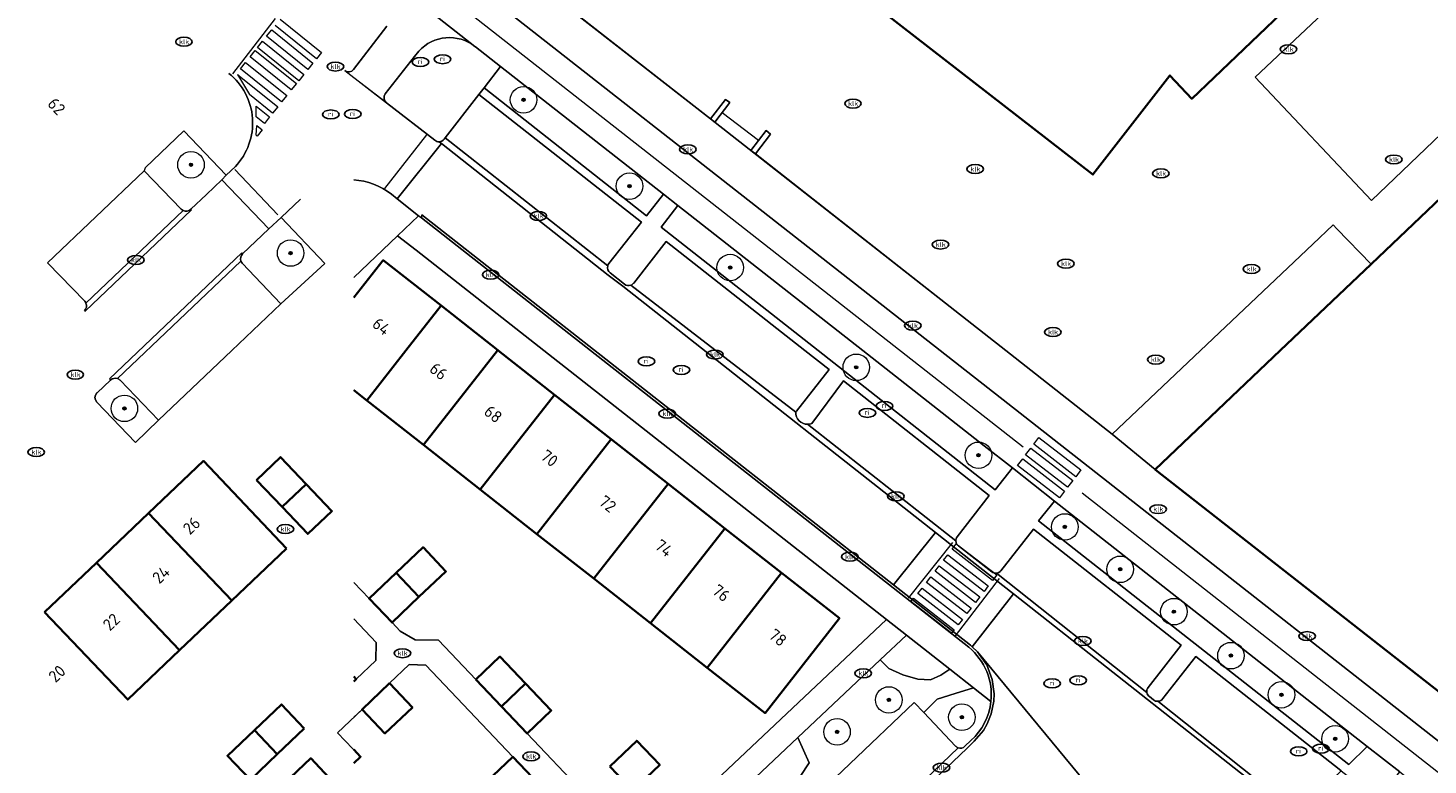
# Model space of a CAD drawing. Header units: metres. Extents: x 103671 to 105190, y 427150 to 429171.
# Tile 15 of 256: x 103672 to 103777, y 427469 to 427524. Entities that reach past the tile are written whole.
import ezdxf
from ezdxf.enums import TextEntityAlignment as Align

# ---------------------------------------------------------------- set-up
doc = ezdxf.new("R2010")
doc.units = ezdxf.units.M
for name, color, linetype, lineweight in [('B-WE-GR-BEPLANTING_CULTUUR_HEESTERS-GV', 253, 'Continuous', 18), ('B-WE-GR-BOOM-S', 253, 'Continuous', 25), ('B-WE-IE-MEUBILAIR-S', 253, 'Continuous', 25), ('B-WE-IE-TERREINAFSCHEIDING_KUNSTMATIG_MUUR-G', 253, 'IE-TERREINAFSCHEIDING_KUNSTMATIG-SO', 18), ('B-WE-IE-TERREINAFSCHEIDING_KUNSTMATIG_MUUR-GV', 253, 'Continuous', 18), ('B-WE-OG-BEBOUWING-GV', 253, 'Continuous', 35), ('B-WE-OG-BEBOUWING-T18', 7, 'Continuous', 18), ('B-WE-OG-TERREIN_BEGROEID-GV', 253, 'Continuous', 18), ('B-WE-OG-TERREIN_ERF-GV', 253, 'Continuous', 18), ('B-WE-VH-GESLOTENVERHARDING_ASFALT-GV', 253, 'Continuous', 18), ('B-WE-VH-OPENVERHARDING-GV', 253, 'Continuous', 18), ('B-WE-VH-OPENVERHARDING_BETONSTRAATSTEEN-GV', 253, 'Continuous', 18), ('B-WE-VH-OPENVERHARDING_STRAATBAKSTEEN-GV', 253, 'Continuous', 18), ('B-WE-VH-OPENVERHARDING_TEGEL-GV', 253, 'Continuous', 18), ('B-WE-VW-MARKERING_PICTOGRAM-G', 253, 'Continuous', 18)]:
    doc.layers.add(name, color=color, linetype=linetype, lineweight=lineweight)
doc.styles.add('NLCS-ISO', font='NLCS-ISO.ttf')
doc.styles.add('NLCS-ISO-M500-T18', font='NLCS-ISO.ttf', dxfattribs={"height": 0.9})
doc.linetypes.add('IE-TERREINAFSCHEIDING_KUNSTMATIG-SO', pattern='A,4,[82,NLCS.SHX,S=0.75,R=90,X=0,Y=0],4,-2', length=10)

# ---------------------------------------------------------------- blocks, each defined once
blk = doc.blocks.new('SIE-MEUBILAIR_PUT_KOLK-SO')
blk.add_ellipse((0, 0), major_axis=(1.25, 0), ratio=0.54)
at = {"style": 'NLCS-ISO'}
blk.add_text('klk', height=0.75, dxfattribs=at).set_placement((0.03, 0), align=Align.MIDDLE_CENTER)
blk = doc.blocks.new('SIE-MEUBILAIR_PUT_RIOOLPUT-SO')
blk.add_ellipse((0, 0), major_axis=(1.25, 0), ratio=0.54)
at = {"style": 'NLCS-ISO'}
blk.add_text('ri', height=0.75, dxfattribs=at).set_placement((-0.04, 0.07), align=Align.MIDDLE_CENTER)
blk = doc.blocks.new('SGR-BOOM_GBKN-SO')
at = {"linetype": 'ByBlock', "lineweight": 18}
h = blk.add_hatch(color=0, dxfattribs=at)
h.dxf.hatch_style = 1
edge = h.paths.add_edge_path()
edge.add_arc((0, 0), 0.25, 0, 360)
at = {"color": 0, "linetype": 'ByBlock', "lineweight": 18}
for radius in [2, 0.25]:
    blk.add_circle((0, 0), radius, dxfattribs=at)
at = {"color": 0, "linetype": 'ByBlock', "lineweight": 18, "style": 'NLCS-ISO'}
blk.add_attdef('SOORT', (2.5, 0), '', height=1.5, dxfattribs=at)

msp = doc.modelspace()

# ---------------------------------------------------------------- linework, layer by layer
at = {"layer": 'B-WE-GR-BEPLANTING_CULTUUR_HEESTERS-GV', "flags": 128}
for points in [[(103707.371, 427521.388), (103706.133, 427519.763), (103718.361, 427510.152), (103719.633, 427511.769)], [(103720.708, 427510.925), (103719.475, 427509.276), (103731.276, 427500), (103744.602, 427489.525), (103745.894, 427491.165), (103743.777, 427492.827), (103734.634, 427500)], [(103749.069, 427488.674), (103747.872, 427487.19), (103771.231, 427468.84), (103772.606, 427470.2)], [(103737.92, 427478.589), (103735.939, 427476.719), (103736.604, 427476.075), (103737.656, 427475.596), (103738.782, 427475.262), (103739.725, 427475.211), (103740.506, 427475.576), (103741.197, 427476.019)], [(103729.757, 427470.884), (103725.682, 427467.037), (103726.592, 427466.872), (103727.726, 427466.749), (103728.971, 427467.215), (103729.918, 427467.934), (103730.604, 427468.973)]]:
    msp.add_lwpolyline(points, close=True, dxfattribs=at)
for points in [[(103744.286, 427473.595), (103742.981, 427474.619), (103741.589, 427474.187), (103740.237, 427473.751), (103739.227, 427472.758), (103741.62, 427470.23)], [(103742.328, 427470.211), (103742.781, 427470.643)]]:
    msp.add_lwpolyline(points, dxfattribs=at)
at = {"layer": 'B-WE-GR-BEPLANTING_CULTUUR_HEESTERS-GV'}
for points in [[(103742.781, 427470.643, 0.1846406), (103744.286, 427473.595)], [(103741.62, 427470.23, 0.11832), (103741.81, 427470.105)], [(103741.81, 427470.105, 0.2861332), (103742.328, 427470.211)]]:
    msp.add_lwpolyline(points, format="xyb", dxfattribs=at)
at = {"layer": 'B-WE-IE-TERREINAFSCHEIDING_KUNSTMATIG_MUUR-G', "flags": 128}
for points in [[(103723.166, 427517.429), (103707.948, 427529.364)], [(103726.795, 427515.822), (103724.043, 427517.893)], [(103753.407, 427493.718), (103726.551, 427514.809)]]:
    msp.add_lwpolyline(points, dxfattribs=at)
at = {"layer": 'B-WE-IE-TERREINAFSCHEIDING_KUNSTMATIG_MUUR-GV', "flags": 128}
for points in [[(103724.635, 427518.661), (103724.304, 427518.907), (103723.166, 427517.429), (103723.497, 427517.183)], [(103727.697, 427516.296), (103727.358, 427516.552), (103726.212, 427515.065), (103726.551, 427514.809)]]:
    msp.add_lwpolyline(points, close=True, dxfattribs=at)
at = {"layer": 'B-WE-OG-BEBOUWING-GV', "flags": 128}
for points in [[(103714.951, 427550.409), (103722.481, 427557.583), (103734.026, 427545.464), (103725.166, 427534.053), (103751.956, 427513.249), (103757.757, 427520.707), (103759.395, 427518.949), (103766.124, 427525.362), (103749.98, 427542.302), (103766.313, 427557.865), (103773.826, 427549.975), (103794.139, 427569.346), (103793.87, 427569.628), (103807.905, 427582.959), (103799.09, 427592.24), (103800.54, 427593.617), (103794.411, 427600.07), (103743.526, 427551.738), (103728.743, 427567.201), (103779.628, 427615.533), (103769.194, 427626.448)], [(103808.686, 427536.115), (103806.893, 427537.257), (103804.229, 427536.265), (103804.054, 427536.2), (103772.893, 427506.514), (103766.055, 427500), (103756.649, 427491.039), (103756.806, 427490.916), (103789.363, 427465.424)], [(103696.327, 427497.009), (103697.298, 427496.247), (103700.244, 427500), (103702.898, 427503.381), (103698.541, 427506.801), (103696.327, 427503.981)], [(103696.327, 427475.102), (103696.51, 427475.276), (103696.327, 427475.468)], [(103696.327, 427468.942), (103696.837, 427469.427), (103696.327, 427469.963)]]:
    msp.add_lwpolyline(points, dxfattribs=at)
for points in [[(103702.898, 427503.381), (103700.244, 427500), (103697.298, 427496.247), (103701.569, 427492.894), (103707.147, 427500), (103707.169, 427500.028)], [(103701.569, 427492.894), (103705.84, 427489.542), (103711.44, 427496.676), (103707.205, 427500), (103707.169, 427500.028), (103707.147, 427500)], [(103705.84, 427489.542), (103710.112, 427486.189), (103715.712, 427493.323), (103711.44, 427496.676)], [(103714.383, 427482.836), (103719.983, 427489.97), (103715.712, 427493.323), (103710.112, 427486.189)], [(103691.269, 427485.112), (103685.008, 427491.688), (103680.876, 427487.754), (103687.137, 427481.178)], [(103689.007, 427490.255), (103690.936, 427488.226), (103692.748, 427489.948), (103690.82, 427491.977)], [(103692.748, 427489.948), (103690.936, 427488.226), (103692.864, 427486.197), (103694.676, 427487.919)], [(103719.983, 427489.97), (103714.383, 427482.836), (103718.654, 427479.483), (103724.254, 427486.617)], [(103683.219, 427477.448), (103687.137, 427481.178), (103680.876, 427487.754), (103676.957, 427484.023)], [(103722.925, 427476.13), (103728.525, 427483.264), (103724.254, 427486.617), (103718.654, 427479.483)], [(103699.512, 427483.265), (103701.234, 427481.452), (103703.263, 427483.381), (103701.541, 427485.193)], [(103673.052, 427480.306), (103679.315, 427473.731), (103683.219, 427477.448), (103676.957, 427484.023)], [(103701.234, 427481.452), (103699.512, 427483.265), (103697.483, 427481.336), (103699.205, 427479.524)], [(103722.925, 427476.13), (103727.284, 427472.709), (103732.882, 427479.845), (103728.525, 427483.264)], [(103705.515, 427475.237), (103707.446, 427473.21), (103709.257, 427474.933), (103707.327, 427476.961)], [(103699.017, 427474.952), (103696.954, 427472.989), (103698.677, 427471.178), (103700.741, 427473.141)], [(103709.257, 427474.933), (103707.446, 427473.21), (103709.375, 427471.182), (103711.186, 427472.905)], [(103692.598, 427471.554), (103690.875, 427473.365), (103688.847, 427471.435), (103690.57, 427469.624)], [(103690.57, 427469.624), (103688.847, 427471.435), (103686.819, 427469.506), (103688.542, 427467.694)], [(103715.602, 427468.698), (103717.324, 427466.886), (103719.353, 427468.814), (103717.631, 427470.626)], [(103694.809, 427467.497), (103693.086, 427469.309), (103691.058, 427467.379), (103692.781, 427465.568)], [(103704.269, 427465.57), (103710.681, 427458.837), (103714.715, 427462.679), (103708.31, 427469.418)]]:
    msp.add_lwpolyline(points, close=True, dxfattribs=at)
at = {"layer": 'B-WE-OG-TERREIN_BEGROEID-GV', "flags": 128}
for points in [[(103696.314, 427521.164), (103698.824, 427524.415)], [(103701.22, 427522.533), (103700.904, 427522.141), (103698.69, 427519.313)], [(103707.371, 427521.388), (103705.483, 427522.871), (103705.451, 427522.896)], [(103703.123, 427515.913), (103703.194, 427516.004), (103705.751, 427519.278), (103706.133, 427519.763), (103707.371, 427521.388)], [(103698.795, 427518.641), (103702.432, 427515.823)], [(103684.064, 427510.641), (103685.245, 427511.756), (103686.388, 427512.859), (103686.73, 427513.189), (103683.532, 427516.535), (103680.627, 427513.745), (103680.556, 427513.525)], [(103680.556, 427513.525), (103683.348, 427510.644)], [(103687.931, 427506.577), (103690.837, 427503.515), (103694.15, 427506.541), (103690.851, 427510.023)], [(103690.851, 427510.023), (103689.945, 427509.164), (103687.964, 427507.286)], [(103676.985, 427496.119), (103679.89, 427493.087), (103681.638, 427494.76), (103678.742, 427497.763)], [(103678.028, 427497.776), (103677.004, 427496.819), (103677, 427496.815), (103676.996, 427496.812)]]:
    msp.add_lwpolyline(points, dxfattribs=at)
at = {"layer": 'B-WE-OG-TERREIN_BEGROEID-GV'}
for points in [[(103705.451, 427522.896, 0.3905435), (103701.22, 427522.533)], [(103695.642, 427521.066, 0.4075383), (103696.314, 427521.164)], [(103698.69, 427519.313, 0.3935599), (103698.795, 427518.641)], [(103702.432, 427515.823, 0.1808535), (103702.751, 427515.713)], [(103702.751, 427515.713, 0.2317455), (103703.123, 427515.913)], [(103683.348, 427510.644, 0.0907287), (103683.499, 427510.54)], [(103683.499, 427510.54, 0.3100936), (103684.064, 427510.641)], [(103687.964, 427507.286, 0.3063625), (103687.839, 427506.726)], [(103687.839, 427506.726, 0.079309), (103687.931, 427506.577)], [(103676.053, 427502.996, 0.3131831), (103676.165, 427503.574)], [(103676.165, 427503.574, 0.0768474), (103676.076, 427503.71)], [(103678.546, 427497.891, 0.2886537), (103678.028, 427497.776)], [(103678.742, 427497.763, 0.1232118), (103678.546, 427497.891)], [(103676.996, 427496.812, 0.4115757), (103676.985, 427496.119)]]:
    msp.add_lwpolyline(points, format="xyb", dxfattribs=at)
at = {"layer": 'B-WE-OG-TERREIN_BEGROEID-GV', "flags": 128}
msp.add_lwpolyline([(103735.939, 427476.719), (103729.757, 427470.884), (103730.604, 427468.973), (103729.918, 427467.934), (103728.971, 427467.215), (103727.726, 427466.749), (103726.592, 427466.872), (103725.682, 427467.037), (103719.354, 427461.064), (103721.095, 427459.226), (103723.98, 427459.67), (103738.514, 427473.511), (103739.227, 427472.758), (103740.237, 427473.751), (103741.589, 427474.187), (103742.981, 427474.619), (103741.197, 427476.019), (103740.506, 427475.576), (103739.725, 427475.211), (103738.782, 427475.262), (103737.656, 427475.596), (103736.604, 427476.075)], close=True, dxfattribs=at)
at = {"layer": 'B-WE-OG-TERREIN_ERF-GV', "flags": 128}
for points in [[(103769.194, 427626.448), (103779.628, 427615.533), (103728.743, 427567.201), (103743.526, 427551.738), (103794.411, 427600.07), (103800.54, 427593.617), (103799.09, 427592.24), (103807.905, 427582.959), (103793.87, 427569.628), (103794.139, 427569.346), (103773.826, 427549.975), (103766.313, 427557.865), (103749.98, 427542.302), (103766.124, 427525.362), (103759.395, 427518.949), (103757.757, 427520.707), (103751.956, 427513.249), (103725.166, 427534.053), (103734.026, 427545.464), (103722.481, 427557.583)], [(103710.559, 427527.311), (103723.166, 427517.429), (103745.395, 427500), (103753.407, 427493.718), (103760.043, 427500), (103768.511, 427508.017), (103770.037, 427509.461), (103770.319, 427509.17), (103772.893, 427506.514), (103804.054, 427536.2)], [(103717.866, 427462.255), (103736.418, 427479.768), (103710.629, 427500), (103701.012, 427507.545), (103699.619, 427508.638), (103696.327, 427505.502)], [(103696.327, 427503.981), (103698.541, 427506.801), (103702.898, 427503.381), (103707.169, 427500.028), (103707.205, 427500), (103711.44, 427496.676), (103715.712, 427493.323), (103719.983, 427489.97), (103724.254, 427486.617), (103728.525, 427483.264), (103732.882, 427479.845), (103727.284, 427472.709), (103722.925, 427476.13), (103718.654, 427479.483), (103714.383, 427482.836), (103710.112, 427486.189), (103705.84, 427489.542), (103701.569, 427492.894), (103697.298, 427496.247), (103696.327, 427497.009)], [(103696.327, 427482.552), (103697.483, 427481.336), (103699.512, 427483.265), (103701.541, 427485.193), (103703.263, 427483.381), (103701.234, 427481.452), (103699.205, 427479.524), (103699.813, 427478.885), (103700.96, 427478.233), (103702.707, 427478.189), (103705.515, 427475.237), (103707.327, 427476.961), (103709.257, 427474.933), (103711.186, 427472.905), (103709.375, 427471.182), (103713.573, 427466.77)], [(103696.327, 427475.468), (103696.51, 427475.276), (103697.981, 427476.675), (103698.014, 427478.028), (103696.327, 427479.799)], [(103696.327, 427458.007), (103696.39, 427458.067), (103700.33, 427461.818), (103704.269, 427465.57), (103708.31, 427469.418), (103701.742, 427476.328), (103700.496, 427476.359), (103699.017, 427474.952), (103700.741, 427473.141), (103698.677, 427471.178), (103696.954, 427472.989), (103695.114, 427471.238), (103696.837, 427469.427), (103696.327, 427468.942)], [(103715.602, 427468.698), (103717.631, 427470.626), (103719.353, 427468.814), (103717.324, 427466.886)]]:
    msp.add_lwpolyline(points, dxfattribs=at)
for points in [[(103762.852, 427550.606), (103784.579, 427527.671), (103787.13, 427524.978), (103786.848, 427524.715), (103786.89, 427524.671), (103772.932, 427511.283), (103764.171, 427520.573), (103777.722, 427533.352), (103762.054, 427549.848)], [(103723.166, 427517.429), (103724.304, 427518.907), (103724.635, 427518.661), (103723.497, 427517.183)], [(103727.697, 427516.296), (103726.551, 427514.809), (103726.212, 427515.065), (103727.358, 427516.552)]]:
    msp.add_lwpolyline(points, close=True, dxfattribs=at)
at = {"layer": 'B-WE-VH-GESLOTENVERHARDING_ASFALT-GV', "flags": 128}
for points in [[(103707.371, 427521.388), (103719.633, 427511.769), (103720.708, 427510.925), (103734.634, 427500), (103743.777, 427492.827), (103745.894, 427491.165), (103749.069, 427488.674), (103772.606, 427470.2), (103775.046, 427468.285), (103787.344, 427458.633), (103788.442, 427462.404), (103745.556, 427496.012), (103740.472, 427500), (103696.327, 427534.603)], [(103698.32, 427528.494), (103705.451, 427522.896), (103705.483, 427522.871), (103707.371, 427521.388)]]:
    msp.add_lwpolyline(points, dxfattribs=at)
msp.add_lwpolyline([(103786.848, 427524.715), (103778.241, 427533.842), (103777.722, 427533.352), (103764.171, 427520.573), (103772.932, 427511.283), (103786.89, 427524.671)], close=True, dxfattribs=at)
at = {"layer": 'B-WE-VH-OPENVERHARDING-GV', "flags": 128}
for points in [[(103702.751, 427515.713), (103702.926, 427515.576), (103715.486, 427505.686), (103716.567, 427504.835), (103729.598, 427494.575), (103730.674, 427493.727), (103740.107, 427486.301), (103742.873, 427484.123), (103745.977, 427481.679), (103766.991, 427465.133), (103760.077, 427458.541), (103744.32, 427443.519), (103741.067, 427440.419), (103734.978, 427434.614), (103721.422, 427421.692), (103720.197, 427420.524), (103718.181, 427418.602), (103715.39, 427415.941), (103697.413, 427398.804), (103696.327, 427397.769)], [(103715.441, 427506.367), (103703.194, 427516.004), (103703.123, 427515.913)], [(103696.327, 427426.107), (103702.111, 427431.615), (103705.416, 427434.763), (103708.351, 427437.559), (103713.438, 427442.404), (103722.961, 427451.474), (103726.646, 427454.985), (103742.466, 427470.053), (103743.031, 427470.588), (103743.711, 427471.401), (103744.003, 427471.902), (103744.304, 427472.646), (103744.497, 427473.6), (103744.522, 427474.165), (103744.385, 427475.231), (103743.965, 427476.339), (103743.275, 427477.326), (103742.879, 427477.703), (103742.754, 427477.822), (103736.96, 427482.367), (103701.46, 427510.211), (103701.415, 427509.979), (103714.138, 427500), (103742.616, 427477.663)], [(103716.697, 427505), (103715.616, 427505.851)], [(103729.591, 427495.36), (103717.185, 427504.926)], [(103741.643, 427485.668), (103730.473, 427494.454)], [(103744.345, 427483.349), (103741.84, 427485.292)], [(103756.02, 427474.255), (103744.701, 427483.241)], [(103735.123, 427434.462), (103737.721, 427436.94), (103757.765, 427456.047), (103767.141, 427465.015), (103767.375, 427465.24), (103756.846, 427473.599)], [(103756.506, 427473.706), (103756.209, 427473.961)], [(103742.781, 427470.643), (103742.328, 427470.211)], [(103741.81, 427470.105), (103727.231, 427456.123)]]:
    msp.add_lwpolyline(points, dxfattribs=at)
at = {"layer": 'B-WE-VH-OPENVERHARDING-GV'}
for points in [[(103703.123, 427515.913, -0.2317455), (103702.751, 427515.713)], [(103715.616, 427505.851, -0.296865), (103715.441, 427506.367)], [(103717.185, 427504.926, -0.2649368), (103716.697, 427505)], [(103730.473, 427494.454, -0.4239361), (103729.591, 427495.36)], [(103741.84, 427485.292, -0.2224648), (103741.643, 427485.668)], [(103744.701, 427483.241, -0.20237), (103744.345, 427483.349)], [(103742.616, 427477.663, -0.2527027), (103744.286, 427473.595)], [(103744.286, 427473.595, -0.1846406), (103742.781, 427470.643)], [(103756.209, 427473.961, -0.1928834), (103756.02, 427474.255)], [(103756.846, 427473.599, -0.1800888), (103756.506, 427473.706)], [(103742.328, 427470.211, -0.2861332), (103741.81, 427470.105)]]:
    msp.add_lwpolyline(points, format="xyb", dxfattribs=at)
at = {"layer": 'B-WE-VH-OPENVERHARDING-GV', "flags": 128}
msp.add_lwpolyline([(103736.96, 427482.367), (103742.754, 427477.822), (103742.879, 427477.703), (103745.977, 427481.679), (103742.873, 427484.123), (103740.107, 427486.301)], close=True, dxfattribs=at)
at = {"layer": 'B-WE-VH-OPENVERHARDING_BETONSTRAATSTEEN-GV'}
for points in [[(103686.936, 427520.863, -0.4362885), (103687.416, 427513.851)], [(103702.751, 427515.713, -0.1808535), (103702.432, 427515.823)], [(103696.327, 427512.851, -0.1472669), (103699.158, 427511.769)], [(103683.499, 427510.54, -0.0907287), (103683.348, 427510.644)], [(103684.064, 427510.641, -0.3100936), (103683.499, 427510.54)], [(103687.839, 427506.726, -0.3063625), (103687.964, 427507.286)], [(103687.931, 427506.577, -0.079309), (103687.839, 427506.726)], [(103715.441, 427506.367, -0.1036463), (103715.532, 427506.553)], [(103676.165, 427503.574, -0.3131831), (103676.053, 427502.996)], [(103676.076, 427503.71, -0.0768474), (103676.165, 427503.574)], [(103678.028, 427497.776, -0.2886537), (103678.546, 427497.891)], [(103678.546, 427497.891, -0.1232118), (103678.742, 427497.763)], [(103745.035, 427483.432, -0.1946356), (103744.701, 427483.241)], [(103744.286, 427473.595, 0.2527027), (103742.616, 427477.663)], [(103756.02, 427474.255, -0.229068), (103756.12, 427474.648)], [(103757.231, 427473.806, -0.2269305), (103756.846, 427473.599)], [(103741.81, 427470.105, -0.11832), (103741.62, 427470.23)]]:
    msp.add_lwpolyline(points, format="xyb", dxfattribs=at)
at = {"layer": 'B-WE-VH-OPENVERHARDING_BETONSTRAATSTEEN-GV', "flags": 128}
for points in [[(103702.432, 427515.823), (103698.795, 427518.641), (103696.327, 427520.539)], [(103705.751, 427519.278), (103703.194, 427516.004), (103715.441, 427506.367)], [(103715.532, 427506.553), (103717.98, 427509.667), (103705.751, 427519.278)], [(103699.158, 427511.769), (103699.602, 427511.417), (103702.926, 427515.576), (103702.751, 427515.713)], [(103683.348, 427510.644), (103680.556, 427513.525), (103673.277, 427506.61), (103676.076, 427503.71)], [(103687.416, 427513.851), (103686.73, 427513.189), (103686.388, 427512.859), (103689.945, 427509.164), (103690.851, 427510.023), (103692.309, 427511.405)], [(103676.053, 427502.996), (103676.108, 427502.969), (103684.122, 427510.579), (103684.064, 427510.641)], [(103676.165, 427503.574), (103683.499, 427510.54)], [(103683.499, 427510.54), (103676.165, 427503.574)], [(103742.616, 427477.663), (103714.138, 427500), (103701.415, 427509.979), (103701.203, 427510.147), (103699.619, 427508.638), (103701.012, 427507.545), (103710.629, 427500), (103736.418, 427479.768), (103737.92, 427478.589), (103741.197, 427476.019), (103742.981, 427474.619), (103744.286, 427473.595)], [(103687.964, 427507.286), (103687.909, 427507.344), (103677.941, 427497.868), (103678.028, 427497.776)], [(103678.546, 427497.891), (103687.839, 427506.726)], [(103687.839, 427506.726), (103678.546, 427497.891)], [(103690.837, 427503.515), (103687.931, 427506.577)], [(103678.742, 427497.763), (103681.638, 427494.76), (103687.144, 427500), (103690.837, 427503.515)], [(103756.12, 427474.648), (103758.605, 427477.813), (103747.492, 427486.555), (103745.035, 427483.432)], [(103744.701, 427483.241), (103756.02, 427474.255)], [(103725.682, 427467.037), (103729.757, 427470.884), (103735.939, 427476.719), (103737.92, 427478.589), (103736.418, 427479.768), (103717.866, 427462.255)], [(103750.927, 427468.072), (103743.275, 427477.326), (103743.965, 427476.339), (103744.385, 427475.231), (103744.522, 427474.165), (103744.497, 427473.6), (103744.304, 427472.646), (103744.003, 427471.902), (103743.711, 427471.401), (103743.031, 427470.588), (103742.466, 427470.053), (103726.646, 427454.985)], [(103767.375, 427465.24), (103770.645, 427468.367), (103770.502, 427468.479), (103759.707, 427476.969), (103757.231, 427473.806)], [(103741.62, 427470.23), (103739.227, 427472.758), (103738.514, 427473.511), (103723.98, 427459.67), (103727.098, 427456.396)], [(103756.846, 427473.599), (103767.375, 427465.24)], [(103727.231, 427456.123), (103741.81, 427470.105)]]:
    msp.add_lwpolyline(points, dxfattribs=at)
for points in [[(103699.602, 427511.417), (103701.203, 427510.147), (103701.415, 427509.979), (103701.46, 427510.211), (103736.96, 427482.367), (103740.107, 427486.301), (103730.674, 427493.727), (103729.598, 427494.575), (103716.567, 427504.835), (103715.486, 427505.686), (103702.926, 427515.576)], [(103755.012, 427463.817), (103760.077, 427458.541), (103766.991, 427465.133), (103745.977, 427481.679), (103742.879, 427477.703), (103743.275, 427477.326), (103750.927, 427468.072)]]:
    msp.add_lwpolyline(points, close=True, dxfattribs=at)
at = {"layer": 'B-WE-VH-OPENVERHARDING_STRAATBAKSTEEN-GV', "flags": 128}
for points in [[(103745.894, 427491.165), (103744.602, 427489.525), (103731.276, 427500), (103719.475, 427509.276), (103720.708, 427510.925), (103719.633, 427511.769), (103718.361, 427510.152), (103706.133, 427519.763), (103705.751, 427519.278), (103717.98, 427509.667), (103715.532, 427506.553)], [(103729.644, 427495.442), (103732.1, 427498.567), (103730.277, 427500), (103719.848, 427508.198), (103717.399, 427505.084)], [(103717.399, 427505.084), (103719.848, 427508.198), (103730.277, 427500), (103732.1, 427498.567), (103729.644, 427495.442)], [(103715.616, 427505.851), (103716.697, 427505)], [(103717.185, 427504.926), (103729.591, 427495.36)], [(103741.733, 427485.972), (103744.152, 427489.094), (103733.183, 427497.716), (103730.796, 427494.516)], [(103730.796, 427494.516), (103733.183, 427497.716), (103744.152, 427489.094), (103741.733, 427485.972)], [(103730.473, 427494.454), (103741.643, 427485.668)], [(103757.231, 427473.806), (103759.707, 427476.969), (103770.502, 427468.479), (103770.645, 427468.367), (103772.565, 427466.873), (103773.304, 427466.097), (103773.85, 427466.783), (103775.046, 427468.285), (103772.606, 427470.2), (103771.231, 427468.84), (103747.872, 427487.19), (103749.069, 427488.674), (103745.894, 427491.165)], [(103745.035, 427483.432), (103747.492, 427486.555), (103758.605, 427477.813), (103756.12, 427474.648)], [(103741.84, 427485.292), (103744.345, 427483.349)], [(103756.209, 427473.961), (103756.506, 427473.706)]]:
    msp.add_lwpolyline(points, dxfattribs=at)
at = {"layer": 'B-WE-VH-OPENVERHARDING_STRAATBAKSTEEN-GV'}
for points in [[(103715.441, 427506.367, 0.296865), (103715.616, 427505.851)], [(103715.532, 427506.553, 0.1036463), (103715.441, 427506.367)], [(103717.399, 427505.084, -0.1338065), (103717.185, 427504.926)], [(103717.185, 427504.926, 0.1338065), (103717.399, 427505.084)], [(103716.697, 427505, 0.2649368), (103717.185, 427504.926)], [(103729.591, 427495.36, -0.0369244), (103729.644, 427495.442)], [(103729.644, 427495.442, 0.0369244), (103729.591, 427495.36)], [(103729.591, 427495.36, 0.4239361), (103730.473, 427494.454)], [(103730.796, 427494.516, -0.092445), (103730.473, 427494.454)], [(103730.473, 427494.454, 0.092445), (103730.796, 427494.516)], [(103741.643, 427485.668, -0.1655479), (103741.733, 427485.972)], [(103741.733, 427485.972, 0.1655479), (103741.643, 427485.668)], [(103741.643, 427485.668, 0.2224648), (103741.84, 427485.292)], [(103744.345, 427483.349, 0.20237), (103744.701, 427483.241)], [(103744.701, 427483.241, 0.1946356), (103745.035, 427483.432)], [(103756.12, 427474.648, 0.229068), (103756.02, 427474.255)], [(103756.02, 427474.255, 0.1928834), (103756.209, 427473.961)], [(103756.506, 427473.706, 0.1800888), (103756.846, 427473.599)], [(103756.846, 427473.599, 0.2269305), (103757.231, 427473.806)]]:
    msp.add_lwpolyline(points, format="xyb", dxfattribs=at)
at = {"layer": 'B-WE-VH-OPENVERHARDING_TEGEL-GV', "flags": 128}
for points in [[(103696.327, 427534.603), (103740.472, 427500), (103745.556, 427496.012), (103788.442, 427462.404), (103789.363, 427465.424), (103756.806, 427490.916), (103756.649, 427491.039), (103753.407, 427493.718), (103745.395, 427500), (103723.166, 427517.429), (103710.559, 427527.311), (103707.948, 427529.364), (103696.327, 427538.501)], [(103705.451, 427522.896), (103698.32, 427528.494)], [(103698.824, 427524.415), (103696.314, 427521.164)], [(103698.69, 427519.313), (103700.904, 427522.141), (103701.22, 427522.533)], [(103695.642, 427521.066), (103698.795, 427518.641)], [(103696.327, 427505.502), (103699.619, 427508.638), (103701.203, 427510.147), (103699.602, 427511.417), (103699.158, 427511.769)], [(103696.327, 427472.393), (103696.954, 427472.989), (103699.017, 427474.952), (103700.496, 427476.359), (103701.742, 427476.328), (103708.31, 427469.418), (103714.715, 427462.679), (103715.424, 427461.942), (103716.862, 427463.31), (103715.295, 427464.958), (103713.573, 427466.77), (103709.375, 427471.182), (103707.446, 427473.21), (103705.515, 427475.237), (103702.707, 427478.189), (103700.96, 427478.233), (103699.813, 427478.885), (103699.205, 427479.524), (103697.483, 427481.336), (103696.327, 427482.552)], [(103696.327, 427479.799), (103698.014, 427478.028), (103697.981, 427476.675), (103696.51, 427475.276), (103696.327, 427475.102)]]:
    msp.add_lwpolyline(points, dxfattribs=at)
at = {"layer": 'B-WE-VH-OPENVERHARDING_TEGEL-GV'}
for points in [[(103701.22, 427522.533, -0.3905435), (103705.451, 427522.896)], [(103687.416, 427513.851, 0.4362885), (103686.936, 427520.863)], [(103696.314, 427521.164, -0.4075383), (103695.642, 427521.066)], [(103698.795, 427518.641, -0.3935599), (103698.69, 427519.313)], [(103699.158, 427511.769, 0.1472669), (103696.327, 427512.851, 0.1472669)], [(103676.985, 427496.119, -0.4115757), (103676.996, 427496.812)]]:
    msp.add_lwpolyline(points, format="xyb", dxfattribs=at)
at = {"layer": 'B-WE-VH-OPENVERHARDING_TEGEL-GV', "flags": 128}
msp.add_lwpolyline([(103766.055, 427500), (103772.893, 427506.514), (103770.319, 427509.17), (103770.037, 427509.461), (103768.511, 427508.017), (103760.043, 427500), (103753.407, 427493.718), (103756.649, 427491.039)], close=True, dxfattribs=at)
at = {"layer": 'B-WE-VW-MARKERING_PICTOGRAM-G', "flags": 128}
for points in [[(103746.715, 427492.737), (103700.824, 427528.715)], [(103687.23, 427520.834), (103690.426, 427524.99)], [(103689.767, 427523.661), (103690.152, 427524.14)], [(103690.152, 427524.14), (103693.258, 427521.641)], [(103693.515, 427521.961), (103690.41, 427524.46)], [(103690.795, 427524.939), (103693.901, 427522.44)], [(103689.078, 427522.804), (103689.463, 427523.283)], [(103689.463, 427523.283), (103692.569, 427520.785)], [(103692.873, 427521.162), (103689.767, 427523.661)], [(103688.521, 427522.112), (103688.907, 427522.591)], [(103691.627, 427519.614), (103688.521, 427522.112)], [(103688.907, 427522.591), (103692.012, 427520.093)], [(103692.184, 427520.306), (103689.078, 427522.804)], [(103693.901, 427522.44), (103693.515, 427521.961)], [(103687.794, 427521.208), (103688.179, 427521.687)], [(103690.9, 427518.71), (103687.794, 427521.208)], [(103688.179, 427521.687), (103691.285, 427519.189)], [(103693.258, 427521.641), (103692.873, 427521.162)], [(103687.573, 427520.785), (103688.476, 427519.27)], [(103687.573, 427520.785), (103690.606, 427518.345)], [(103692.012, 427520.093), (103691.627, 427519.614)], [(103692.569, 427520.785), (103692.184, 427520.306)], [(103690.221, 427517.866), (103688.476, 427519.27)], [(103691.285, 427519.189), (103690.9, 427518.71)], [(103688.988, 427517.598), (103688.983, 427518.391)], [(103688.983, 427518.391), (103689.991, 427517.58)], [(103690.606, 427518.345), (103690.221, 427517.866)], [(103688.974, 427516.208), (103689.034, 427516.948)], [(103689.606, 427517.101), (103688.988, 427517.598)], [(103689.034, 427516.948), (103689.442, 427516.62)], [(103689.991, 427517.58), (103689.606, 427517.101)], [(103689.056, 427516.141), (103688.974, 427516.208)], [(103689.442, 427516.62), (103689.056, 427516.141)], [(103698.655, 427512.19), (103701.838, 427516.226)], [(103690.617, 427510.216), (103687.367, 427513.616)], [(103746.895, 427492.151), (103747.286, 427492.657)], [(103747.286, 427492.657), (103750.444, 427490.221)], [(103747.506, 427492.944), (103747.897, 427493.45)], [(103750.665, 427490.507), (103747.506, 427492.944)], [(103747.897, 427493.45), (103751.056, 427491.014)], [(103746.28, 427491.354), (103746.671, 427491.86)], [(103746.671, 427491.86), (103749.829, 427489.424)], [(103750.054, 427489.715), (103746.895, 427492.151)], [(103749.439, 427488.917), (103746.28, 427491.354)], [(103751.056, 427491.014), (103750.665, 427490.507)], [(103749.829, 427489.424), (103749.439, 427488.917)], [(103750.444, 427490.221), (103750.054, 427489.715)], [(103751.157, 427489.281), (103787.751, 427460.569)], [(103738.068, 427481.358), (103741.412, 427485.542)], [(103741.357, 427485.046), (103741.674, 427485.458)], [(103744.403, 427482.701), (103741.357, 427485.046)], [(103741.674, 427485.458), (103744.72, 427483.112)], [(103740.72, 427484.219), (103741.037, 427484.631)], [(103743.765, 427481.873), (103740.72, 427484.219)], [(103741.037, 427484.631), (103744.082, 427482.285)], [(103739.431, 427482.546), (103739.748, 427482.957)], [(103739.748, 427482.957), (103742.793, 427480.612)], [(103740.08, 427483.388), (103740.397, 427483.8)], [(103743.126, 427481.043), (103740.08, 427483.388)], [(103740.397, 427483.8), (103743.443, 427481.454)], [(103744.72, 427483.112), (103744.403, 427482.701)], [(103738.782, 427481.703), (103739.099, 427482.114)], [(103739.099, 427482.114), (103742.144, 427479.769)], [(103742.476, 427480.2), (103739.431, 427482.546)], [(103741.626, 427478.528), (103744.926, 427482.845)], [(103744.082, 427482.285), (103743.765, 427481.873)], [(103738.26, 427481.114), (103738.462, 427481.373)], [(103741.323, 427478.719), (103738.26, 427481.114)], [(103738.462, 427481.373), (103741.525, 427478.977)], [(103741.827, 427479.357), (103738.782, 427481.703)], [(103743.443, 427481.454), (103743.126, 427481.043)], [(103742.144, 427479.769), (103741.827, 427479.357)], [(103742.793, 427480.612), (103742.476, 427480.2)], [(103741.525, 427478.977), (103741.323, 427478.719)]]:
    msp.add_lwpolyline(points, dxfattribs=at)

# ---------------------------------------------------------------- block references
at = {"layer": 'B-WE-GR-BOOM-S', "xscale": 0.5, "yscale": 0.5, "zscale": 0.5}
for p in [(103709.11, 427518.872), (103684.076, 427513.979), (103717.08, 427512.374), (103691.576, 427507.339), (103724.658, 427506.244), (103734.149, 427498.737), (103679.06, 427495.648), (103743.344, 427492.116), (103749.843, 427486.721), (103754.011, 427483.533), (103758.057, 427480.346), (103762.349, 427477.035), (103736.6, 427473.7), (103766.15, 427474.093), (103742.1, 427472.4), (103732.7, 427471.3), (103770.196, 427470.782)]:
    msp.add_blockref('SGR-BOOM_GBKN-SO', p, dxfattribs=at)
at = {"layer": 'B-WE-IE-MEUBILAIR-S', "xscale": 0.5, "yscale": 0.5, "zscale": 0.5}
for name, p in [('SIE-MEUBILAIR_PUT_KOLK-SO', (103683.548, 427523.242)), ('SIE-MEUBILAIR_PUT_KOLK-SO', (103766.68, 427522.68)), ('SIE-MEUBILAIR_PUT_RIOOLPUT-SO', (103701.341, 427521.718)), ('SIE-MEUBILAIR_PUT_RIOOLPUT-SO', (103703.014, 427521.93)), ('SIE-MEUBILAIR_PUT_KOLK-SO', (103694.944, 427521.377)), ('SIE-MEUBILAIR_PUT_KOLK-SO', (103733.9, 427518.59)), ('SIE-MEUBILAIR_PUT_RIOOLPUT-SO', (103694.601, 427517.768)), ('SIE-MEUBILAIR_PUT_RIOOLPUT-SO', (103696.247, 427517.802)), ('SIE-MEUBILAIR_PUT_KOLK-SO', (103721.48, 427515.14)), ('SIE-MEUBILAIR_PUT_KOLK-SO', (103774.61, 427514.38)), ('SIE-MEUBILAIR_PUT_KOLK-SO', (103743.1, 427513.66)), ('SIE-MEUBILAIR_PUT_KOLK-SO', (103757.08, 427513.33)), ('SIE-MEUBILAIR_PUT_KOLK-SO', (103710.22, 427510.13)), ('SIE-MEUBILAIR_PUT_KOLK-SO', (103740.49, 427507.98)), ('SIE-MEUBILAIR_PUT_KOLK-SO', (103679.93, 427506.816)), ('SIE-MEUBILAIR_PUT_KOLK-SO', (103749.93, 427506.54)), ('SIE-MEUBILAIR_PUT_KOLK-SO', (103763.89, 427506.14)), ('SIE-MEUBILAIR_PUT_KOLK-SO', (103706.63, 427505.71)), ('SIE-MEUBILAIR_PUT_KOLK-SO', (103738.4, 427501.88)), ('SIE-MEUBILAIR_PUT_KOLK-SO', (103748.95, 427501.39)), ('SIE-MEUBILAIR_PUT_KOLK-SO', (103723.51, 427499.7)), ('SIE-MEUBILAIR_PUT_RIOOLPUT-SO', (103718.352, 427499.188)), ('SIE-MEUBILAIR_PUT_RIOOLPUT-SO', (103720.984, 427498.545)), ('SIE-MEUBILAIR_PUT_KOLK-SO', (103756.69, 427499.32)), ('SIE-MEUBILAIR_PUT_KOLK-SO', (103675.37, 427498.19)), ('SIE-MEUBILAIR_PUT_KOLK-SO', (103719.92, 427495.25)), ('SIE-MEUBILAIR_PUT_RIOOLPUT-SO', (103734.983, 427495.31)), ('SIE-MEUBILAIR_PUT_RIOOLPUT-SO', (103736.263, 427495.831)), ('SIE-MEUBILAIR_PUT_KOLK-SO', (103672.433, 427492.355)), ('SIE-MEUBILAIR_PUT_KOLK-SO', (103737.13, 427489.03)), ('SIE-MEUBILAIR_PUT_KOLK-SO', (103756.87, 427488.06)), ('SIE-MEUBILAIR_PUT_KOLK-SO', (103691.18, 427486.56)), ('SIE-MEUBILAIR_PUT_KOLK-SO', (103733.67, 427484.48)), ('SIE-MEUBILAIR_PUT_KOLK-SO', (103768.078, 427478.504)), ('SIE-MEUBILAIR_PUT_KOLK-SO', (103751.2, 427478.14)), ('SIE-MEUBILAIR_PUT_KOLK-SO', (103699.99, 427477.22)), ('SIE-MEUBILAIR_PUT_KOLK-SO', (103734.67, 427475.71)), ('SIE-MEUBILAIR_PUT_RIOOLPUT-SO', (103748.891, 427474.946)), ('SIE-MEUBILAIR_PUT_RIOOLPUT-SO', (103750.855, 427475.183)), ('SIE-MEUBILAIR_PUT_RIOOLPUT-SO', (103769.119, 427470.04)), ('SIE-MEUBILAIR_PUT_KOLK-SO', (103709.67, 427469.45)), ('SIE-MEUBILAIR_PUT_RIOOLPUT-SO', (103767.446, 427469.828)), ('SIE-MEUBILAIR_PUT_KOLK-SO', (103740.57, 427468.61))]:
    msp.add_blockref(name, p, dxfattribs=at)

# ---------------------------------------------------------------- texts
at = {"layer": 'B-WE-OG-BEBOUWING-T18', "style": 'NLCS-ISO-M500-T18'}
for s, rotation, p in [('62', 313.6, (103673.954, 427518.381)), ('64', 321.9, (103698.413, 427501.817)), ('66', 321.9, (103702.712, 427498.441)), ('68', 321.9, (103706.822, 427495.216)), ('70', 321.9, (103711.056, 427491.892)), ('72', 321.9, (103715.432, 427488.457)), ('26', 43.6, (103684.119, 427486.821)), ('74', 321.9, (103719.673, 427485.128)), ('24', 43.6, (103681.824, 427483.133)), ('76', 321.9, (103723.98, 427481.746)), ('22', 43.6, (103678.081, 427479.571)), ('78', 321.9, (103728.246, 427478.398)), ('20', 43.6, (103673.993, 427475.678))]:
    msp.add_text(s, height=0.9, rotation=rotation, dxfattribs=at).set_placement(p, align=Align.MIDDLE)

doc.saveas('drawing.dxf')
